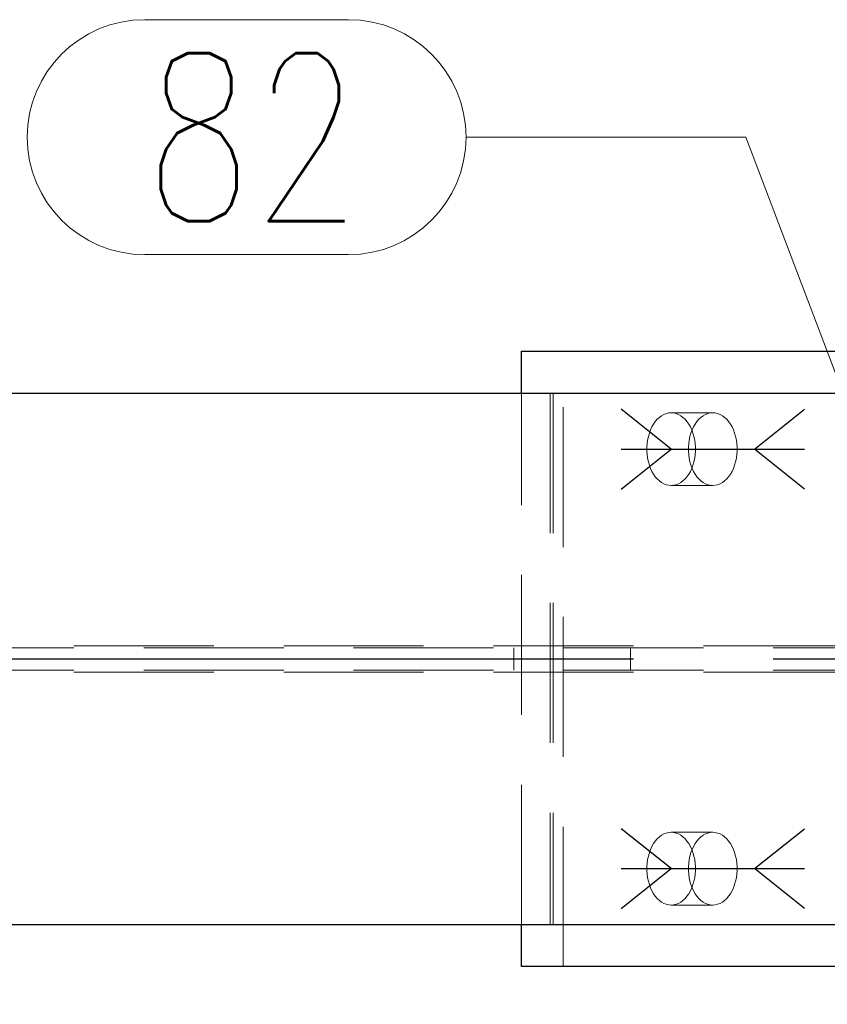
# Model space of a CAD drawing. Header units: millimetres. Extents: x 3528 to 4122, y 12044 to 12491.
# Tile 32 of 58: x 3901 to 3916, y 12219 to 12236. Entities that reach past the tile are written whole.
import ezdxf

# ---------------------------------------------------------------- set-up
doc = ezdxf.new("R2010")
doc.units = ezdxf.units.MM
doc.header["$LTSCALE"] = 10
doc.linetypes.add('HIDDEN', pattern=[0.375, 0.25, -0.125])
doc.linetypes.add('MITTE', pattern=[2, 1.25, -0.25, 0.25, -0.25])
doc.layers.get('Defpoints').update_dxf_attribs({"color": 1})
for name, color, linetype in [('PS_BOLT', 4, 'Continuous'), ('PS_MID', 5, 'MITTE'), ('PS_SHAPE', 3, 'Continuous')]:
    doc.layers.add(name, color=color, linetype=linetype)
for name, color, linetype, lineweight in [('PS_DIM', 4, 'Continuous', 13), ('PS_Hidden', 2, 'HIDDEN', 9), ('PS_Pos', 1, 'Continuous', 15), ('PS_SOLID', 7, 'Continuous', 30)]:
    doc.layers.add(name, color=color, linetype=linetype, lineweight=lineweight)
doc.styles.add('simplex', font='simplex.shx', dxfattribs={"width": 0.75})
doc.dimstyles.new('1_20_GŁ_DS1-LS20', dxfattribs={"dimtxt": 2, "dimasz": 2, "dimexe": 2, "dimexo": 5, "dimgap": 1, "dimtad": 1, "dimjust": 4, "dimdec": 0, "dimlfac": 20, "dimtxsty": 'simplex', "dimblk1": 'NONE', "dimsah": 1, "dimcen": 2, "dimclrd": 256, "dimclre": 256, "dimclrt": 4, "dimadec": 1, "dimazin": 0, "dimtfac": 1, "dimtdec": 0, "dimtmove": 2, "dimatfit": 3, "dimfxl": 1, "dimarcsym": 0})

# ---------------------------------------------------------------- blocks, each defined once
blk = doc.blocks.new('*D92')
at = {"layer": 'Defpoints', "color": 0, "transparency": 16777216}
for p in [(3585.581, 12220.304), (3933.069, 12218.754), (3933.069, 12208.592)]:
    blk.add_point(p, dxfattribs=at)
at = {"layer": 'PS_DIM', "lineweight": -2, "transparency": 16777216}
for p, q in [((3585.581, 12215.304), (3585.581, 12206.592)), ((3933.069, 12213.754), (3933.069, 12206.592)), ((3585.581, 12208.592), (3931.069, 12208.592))]:
    blk.add_line(p, q, dxfattribs=at)
at = {"layer": 'PS_DIM', "transparency": 16777216}
blk.add_solid([(3931.069, 12208.925), (3931.069, 12208.258), (3933.069, 12208.592)], dxfattribs=at)
at = {"layer": 'PS_DIM', "color": 4, "transparency": 16777216, "insert": (3931.049, 12212.826), "char_height": 2, "attachment_point": 5, "rotation": 90, "style": 'simplex'}
blk.add_mtext('14640', dxfattribs=at)
blk = doc.blocks.new('_None')
blk = doc.blocks.new('*D93')
at = {"layer": 'Defpoints', "color": 0, "transparency": 16777216}
for p in [(3945.171, 12230.554), (3585.581, 12220.304), (3945.171, 12208.592)]:
    blk.add_point(p, dxfattribs=at)
at = {"layer": 'PS_DIM', "lineweight": -2, "transparency": 16777216}
for p, q in [((3945.171, 12225.554), (3945.171, 12206.592)), ((3585.581, 12215.304), (3585.581, 12206.592)), ((3585.581, 12208.592), (3943.171, 12208.592))]:
    blk.add_line(p, q, dxfattribs=at)
at = {"layer": 'PS_DIM', "transparency": 16777216}
blk.add_solid([(3943.171, 12208.925), (3943.171, 12208.258), (3945.171, 12208.592)], dxfattribs=at)
at = {"layer": 'PS_DIM', "color": 4, "transparency": 16777216, "insert": (3943.151, 12212.826), "char_height": 2, "attachment_point": 5, "rotation": 90, "style": 'simplex'}
blk.add_mtext('14882', dxfattribs=at)
blk = doc.blocks.new('*X356')
at = {"color": 30, "linetype": 'Continuous'}
for p, q in [((3913.006, 12221.304), (3912.114, 12222.018)), ((3914.494, 12221.304), (3915.386, 12222.018)), ((3912.114, 12220.59), (3913.006, 12221.304)), ((3912.114, 12221.304), (3915.386, 12221.304)), ((3915.386, 12220.59), (3914.494, 12221.304))]:
    blk.add_line(p, q, dxfattribs=at)
blk = doc.blocks.new('*X364')
at = {"color": 30, "linetype": 'Continuous'}
for p, q in [((3913.006, 12228.804), (3912.114, 12229.518)), ((3914.494, 12228.804), (3915.386, 12229.518)), ((3912.114, 12228.09), (3913.006, 12228.804)), ((3912.114, 12228.804), (3915.386, 12228.804)), ((3915.386, 12228.09), (3914.494, 12228.804))]:
    blk.add_line(p, q, dxfattribs=at)
blk = doc.blocks.new('*X366')
at = {"layer": 'PS_Hidden', "color": 2, "linetype": 'HIDDEN'}
for p, q in [((3911.076, 12219.554), (3911.076, 12230.554)), ((3910.332, 12220.304), (3910.332, 12229.804)), ((3910.845, 12229.804), (3910.845, 12220.304)), ((3910.895, 12229.804), (3910.895, 12220.304)), ((3912.723, 12229.297), (3912.758, 12229.337)), ((3912.758, 12229.337), (3912.795, 12229.372)), ((3912.795, 12229.372), (3912.835, 12229.401)), ((3912.835, 12229.401), (3912.876, 12229.424)), ((3912.876, 12229.424), (3912.919, 12229.441)), ((3912.919, 12229.441), (3912.962, 12229.451)), ((3912.962, 12229.451), (3913.006, 12229.454)), ((3913.006, 12229.454), (3913.05, 12229.451)), ((3913.75, 12229.454), (3913.006, 12229.454)), ((3913.05, 12229.451), (3913.094, 12229.441)), ((3913.094, 12229.441), (3913.136, 12229.424)), ((3913.136, 12229.424), (3913.178, 12229.401)), ((3913.178, 12229.401), (3913.217, 12229.372)), ((3913.217, 12229.372), (3913.254, 12229.337)), ((3913.254, 12229.337), (3913.289, 12229.297)), ((3913.502, 12229.337), (3913.467, 12229.297)), ((3913.539, 12229.372), (3913.502, 12229.337)), ((3913.579, 12229.401), (3913.539, 12229.372)), ((3913.62, 12229.424), (3913.579, 12229.401)), ((3913.662, 12229.441), (3913.62, 12229.424)), ((3913.706, 12229.451), (3913.662, 12229.441)), ((3913.75, 12229.454), (3913.706, 12229.451)), ((3913.794, 12229.451), (3913.75, 12229.454)), ((3913.837, 12229.441), (3913.794, 12229.451)), ((3913.88, 12229.424), (3913.837, 12229.441)), ((3913.921, 12229.401), (3913.88, 12229.424)), ((3913.961, 12229.372), (3913.921, 12229.401)), ((3913.998, 12229.337), (3913.961, 12229.372)), ((3914.033, 12229.297), (3913.998, 12229.337)), ((3912.616, 12229.09), (3912.637, 12229.148)), ((3912.637, 12229.148), (3912.663, 12229.202)), ((3912.663, 12229.202), (3912.691, 12229.252)), ((3912.691, 12229.252), (3912.723, 12229.297)), ((3913.289, 12229.297), (3913.321, 12229.252)), ((3913.321, 12229.252), (3913.35, 12229.202)), ((3913.35, 12229.202), (3913.375, 12229.148)), ((3913.381, 12229.148), (3913.36, 12229.09)), ((3913.375, 12229.148), (3913.396, 12229.09)), ((3913.406, 12229.202), (3913.381, 12229.148)), ((3913.435, 12229.252), (3913.406, 12229.202)), ((3913.467, 12229.297), (3913.435, 12229.252)), ((3914.065, 12229.252), (3914.033, 12229.297)), ((3914.094, 12229.202), (3914.065, 12229.252)), ((3914.119, 12229.148), (3914.094, 12229.202)), ((3914.14, 12229.09), (3914.119, 12229.148)), ((3912.577, 12228.902), (3912.586, 12228.967)), ((3912.586, 12228.967), (3912.599, 12229.03)), ((3912.599, 12229.03), (3912.616, 12229.09)), ((3913.329, 12228.967), (3913.32, 12228.902)), ((3913.342, 12229.03), (3913.329, 12228.967)), ((3913.36, 12229.09), (3913.342, 12229.03)), ((3913.396, 12229.09), (3913.414, 12229.03)), ((3913.414, 12229.03), (3913.427, 12228.967)), ((3913.427, 12228.967), (3913.436, 12228.902)), ((3914.157, 12229.03), (3914.14, 12229.09)), ((3914.171, 12228.967), (3914.157, 12229.03)), ((3914.179, 12228.902), (3914.171, 12228.967)), ((3912.572, 12228.837), (3912.577, 12228.902)), ((3912.572, 12228.771), (3912.572, 12228.837)), ((3913.32, 12228.902), (3913.316, 12228.837)), ((3913.316, 12228.837), (3913.316, 12228.771)), ((3913.436, 12228.902), (3913.44, 12228.837)), ((3913.44, 12228.837), (3913.44, 12228.771)), ((3914.184, 12228.837), (3914.179, 12228.902)), ((3914.184, 12228.771), (3914.184, 12228.837)), ((3912.577, 12228.705), (3912.572, 12228.771)), ((3912.586, 12228.641), (3912.577, 12228.705)), ((3912.599, 12228.578), (3912.586, 12228.641)), ((3913.316, 12228.771), (3913.32, 12228.705)), ((3913.32, 12228.705), (3913.329, 12228.641)), ((3913.329, 12228.641), (3913.342, 12228.578)), ((3913.427, 12228.641), (3913.414, 12228.578)), ((3913.436, 12228.705), (3913.427, 12228.641)), ((3913.44, 12228.771), (3913.436, 12228.705)), ((3914.157, 12228.578), (3914.171, 12228.641)), ((3914.171, 12228.641), (3914.179, 12228.705)), ((3914.179, 12228.705), (3914.184, 12228.771)), ((3912.616, 12228.518), (3912.599, 12228.578)), ((3912.637, 12228.46), (3912.616, 12228.518)), ((3912.663, 12228.406), (3912.637, 12228.46)), ((3913.342, 12228.578), (3913.36, 12228.518)), ((3913.375, 12228.46), (3913.35, 12228.406)), ((3913.36, 12228.518), (3913.381, 12228.46)), ((3913.396, 12228.518), (3913.375, 12228.46)), ((3913.381, 12228.46), (3913.406, 12228.406)), ((3913.414, 12228.578), (3913.396, 12228.518)), ((3914.094, 12228.406), (3914.119, 12228.46)), ((3914.119, 12228.46), (3914.14, 12228.518)), ((3914.14, 12228.518), (3914.157, 12228.578)), ((3912.691, 12228.356), (3912.663, 12228.406)), ((3912.723, 12228.311), (3912.691, 12228.356)), ((3912.758, 12228.27), (3912.723, 12228.311)), ((3912.795, 12228.236), (3912.758, 12228.27)), ((3913.254, 12228.27), (3913.217, 12228.236)), ((3913.289, 12228.311), (3913.254, 12228.27)), ((3913.321, 12228.356), (3913.289, 12228.311)), ((3913.35, 12228.406), (3913.321, 12228.356)), ((3913.406, 12228.406), (3913.435, 12228.356)), ((3913.435, 12228.356), (3913.467, 12228.311)), ((3913.467, 12228.311), (3913.502, 12228.27)), ((3913.502, 12228.27), (3913.539, 12228.236)), ((3913.961, 12228.236), (3913.998, 12228.27)), ((3913.998, 12228.27), (3914.033, 12228.311)), ((3914.033, 12228.311), (3914.065, 12228.356)), ((3914.065, 12228.356), (3914.094, 12228.406)), ((3912.835, 12228.207), (3912.795, 12228.236)), ((3912.876, 12228.184), (3912.835, 12228.207)), ((3912.919, 12228.167), (3912.876, 12228.184)), ((3912.962, 12228.157), (3912.919, 12228.167)), ((3913.006, 12228.154), (3912.962, 12228.157)), ((3913.05, 12228.157), (3913.006, 12228.154)), ((3913.75, 12228.154), (3913.006, 12228.154)), ((3913.094, 12228.167), (3913.05, 12228.157)), ((3913.136, 12228.184), (3913.094, 12228.167)), ((3913.178, 12228.207), (3913.136, 12228.184)), ((3913.217, 12228.236), (3913.178, 12228.207)), ((3913.539, 12228.236), (3913.579, 12228.207)), ((3913.579, 12228.207), (3913.62, 12228.184)), ((3913.62, 12228.184), (3913.662, 12228.167)), ((3913.662, 12228.167), (3913.706, 12228.157)), ((3913.706, 12228.157), (3913.75, 12228.154)), ((3913.75, 12228.154), (3913.794, 12228.157)), ((3913.794, 12228.157), (3913.837, 12228.167)), ((3913.837, 12228.167), (3913.88, 12228.184)), ((3913.88, 12228.184), (3913.921, 12228.207)), ((3913.921, 12228.207), (3913.961, 12228.236)), ((3699.831, 12225.289), (3944.105, 12225.289)), ((3828.581, 12225.254), (3923.285, 12225.254)), ((3910.196, 12225.254), (3910.196, 12224.854)), ((3912.279, 12224.854), (3912.279, 12225.254)), ((3699.831, 12224.819), (3944.105, 12224.819)), ((3828.581, 12224.854), (3923.285, 12224.854)), ((3912.835, 12221.901), (3912.876, 12221.924)), ((3912.876, 12221.924), (3912.919, 12221.941)), ((3912.919, 12221.941), (3912.962, 12221.951)), ((3912.962, 12221.951), (3913.006, 12221.954)), ((3913.006, 12221.954), (3913.05, 12221.951)), ((3913.75, 12221.954), (3913.006, 12221.954)), ((3913.05, 12221.951), (3913.094, 12221.941)), ((3913.094, 12221.941), (3913.136, 12221.924)), ((3913.136, 12221.924), (3913.178, 12221.901)), ((3913.62, 12221.924), (3913.579, 12221.901)), ((3913.662, 12221.941), (3913.62, 12221.924)), ((3913.706, 12221.951), (3913.662, 12221.941)), ((3913.75, 12221.954), (3913.706, 12221.951)), ((3913.794, 12221.951), (3913.75, 12221.954)), ((3913.837, 12221.941), (3913.794, 12221.951)), ((3913.88, 12221.924), (3913.837, 12221.941)), ((3913.921, 12221.901), (3913.88, 12221.924)), ((3912.663, 12221.702), (3912.691, 12221.752)), ((3912.691, 12221.752), (3912.723, 12221.797)), ((3912.723, 12221.797), (3912.758, 12221.837)), ((3912.758, 12221.837), (3912.795, 12221.872)), ((3912.795, 12221.872), (3912.835, 12221.901)), ((3913.178, 12221.901), (3913.217, 12221.872)), ((3913.217, 12221.872), (3913.254, 12221.837)), ((3913.254, 12221.837), (3913.289, 12221.797)), ((3913.289, 12221.797), (3913.321, 12221.752)), ((3913.321, 12221.752), (3913.35, 12221.702)), ((3913.435, 12221.752), (3913.406, 12221.702)), ((3913.467, 12221.797), (3913.435, 12221.752)), ((3913.502, 12221.837), (3913.467, 12221.797)), ((3913.539, 12221.872), (3913.502, 12221.837)), ((3913.579, 12221.901), (3913.539, 12221.872)), ((3913.961, 12221.872), (3913.921, 12221.901)), ((3913.998, 12221.837), (3913.961, 12221.872)), ((3914.033, 12221.797), (3913.998, 12221.837)), ((3914.065, 12221.752), (3914.033, 12221.797)), ((3914.094, 12221.702), (3914.065, 12221.752)), ((3912.599, 12221.53), (3912.616, 12221.59)), ((3912.616, 12221.59), (3912.637, 12221.648)), ((3912.637, 12221.648), (3912.663, 12221.702)), ((3913.36, 12221.59), (3913.342, 12221.53)), ((3913.35, 12221.702), (3913.375, 12221.648)), ((3913.381, 12221.648), (3913.36, 12221.59)), ((3913.375, 12221.648), (3913.396, 12221.59)), ((3913.406, 12221.702), (3913.381, 12221.648)), ((3913.396, 12221.59), (3913.414, 12221.53)), ((3914.119, 12221.648), (3914.094, 12221.702)), ((3914.14, 12221.59), (3914.119, 12221.648)), ((3914.157, 12221.53), (3914.14, 12221.59)), ((3912.572, 12221.337), (3912.577, 12221.402)), ((3912.577, 12221.402), (3912.586, 12221.467)), ((3912.586, 12221.467), (3912.599, 12221.53)), ((3913.32, 12221.402), (3913.316, 12221.337)), ((3913.329, 12221.467), (3913.32, 12221.402)), ((3913.342, 12221.53), (3913.329, 12221.467)), ((3913.414, 12221.53), (3913.427, 12221.467)), ((3913.427, 12221.467), (3913.436, 12221.402)), ((3913.436, 12221.402), (3913.44, 12221.337)), ((3914.171, 12221.467), (3914.157, 12221.53)), ((3914.179, 12221.402), (3914.171, 12221.467)), ((3914.184, 12221.337), (3914.179, 12221.402)), ((3912.572, 12221.271), (3912.572, 12221.337)), ((3912.577, 12221.205), (3912.572, 12221.271)), ((3913.316, 12221.337), (3913.316, 12221.271)), ((3913.316, 12221.271), (3913.32, 12221.205)), ((3913.44, 12221.271), (3913.436, 12221.205)), ((3913.44, 12221.337), (3913.44, 12221.271)), ((3914.179, 12221.205), (3914.184, 12221.271)), ((3914.184, 12221.271), (3914.184, 12221.337)), ((3912.586, 12221.141), (3912.577, 12221.205)), ((3912.599, 12221.078), (3912.586, 12221.141)), ((3912.616, 12221.018), (3912.599, 12221.078)), ((3913.32, 12221.205), (3913.329, 12221.141)), ((3913.329, 12221.141), (3913.342, 12221.078)), ((3913.342, 12221.078), (3913.36, 12221.018)), ((3913.414, 12221.078), (3913.396, 12221.018)), ((3913.427, 12221.141), (3913.414, 12221.078)), ((3913.436, 12221.205), (3913.427, 12221.141)), ((3914.14, 12221.018), (3914.157, 12221.078)), ((3914.157, 12221.078), (3914.171, 12221.141)), ((3914.171, 12221.141), (3914.179, 12221.205)), ((3912.637, 12220.96), (3912.616, 12221.018)), ((3912.663, 12220.906), (3912.637, 12220.96)), ((3912.691, 12220.856), (3912.663, 12220.906)), ((3912.723, 12220.811), (3912.691, 12220.856)), ((3913.321, 12220.856), (3913.289, 12220.811)), ((3913.35, 12220.906), (3913.321, 12220.856)), ((3913.375, 12220.96), (3913.35, 12220.906)), ((3913.36, 12221.018), (3913.381, 12220.96)), ((3913.396, 12221.018), (3913.375, 12220.96)), ((3913.381, 12220.96), (3913.406, 12220.906)), ((3913.406, 12220.906), (3913.435, 12220.856)), ((3913.435, 12220.856), (3913.467, 12220.811)), ((3914.033, 12220.811), (3914.065, 12220.856)), ((3914.065, 12220.856), (3914.094, 12220.906)), ((3914.094, 12220.906), (3914.119, 12220.96)), ((3914.119, 12220.96), (3914.14, 12221.018)), ((3912.758, 12220.77), (3912.723, 12220.811)), ((3912.795, 12220.736), (3912.758, 12220.77)), ((3912.835, 12220.707), (3912.795, 12220.736)), ((3912.876, 12220.684), (3912.835, 12220.707)), ((3912.919, 12220.667), (3912.876, 12220.684)), ((3913.136, 12220.684), (3913.094, 12220.667)), ((3913.178, 12220.707), (3913.136, 12220.684)), ((3913.217, 12220.736), (3913.178, 12220.707)), ((3913.254, 12220.77), (3913.217, 12220.736)), ((3913.289, 12220.811), (3913.254, 12220.77)), ((3913.467, 12220.811), (3913.502, 12220.77)), ((3913.502, 12220.77), (3913.539, 12220.736)), ((3913.539, 12220.736), (3913.579, 12220.707)), ((3913.579, 12220.707), (3913.62, 12220.684)), ((3913.62, 12220.684), (3913.662, 12220.667)), ((3913.837, 12220.667), (3913.88, 12220.684)), ((3913.88, 12220.684), (3913.921, 12220.707)), ((3913.921, 12220.707), (3913.961, 12220.736)), ((3913.961, 12220.736), (3913.998, 12220.77)), ((3913.998, 12220.77), (3914.033, 12220.811)), ((3912.962, 12220.657), (3912.919, 12220.667)), ((3913.006, 12220.654), (3912.962, 12220.657)), ((3913.05, 12220.657), (3913.006, 12220.654)), ((3913.75, 12220.654), (3913.006, 12220.654)), ((3913.094, 12220.667), (3913.05, 12220.657)), ((3913.662, 12220.667), (3913.706, 12220.657)), ((3913.706, 12220.657), (3913.75, 12220.654)), ((3913.75, 12220.654), (3913.794, 12220.657)), ((3913.794, 12220.657), (3913.837, 12220.667))]:
    blk.add_line(p, q, dxfattribs=at)
at = {"layer": 'PS_MID', "color": 5, "linetype": 'MITTE'}
for p, q in [((3912.506, 12228.804), (3914.25, 12228.804)), ((3699.831, 12225.054), (3947.262, 12225.054)), ((3912.506, 12221.304), (3914.25, 12221.304))]:
    blk.add_line(p, q, dxfattribs=at)
at = {"layer": 'PS_SOLID', "color": 7, "linetype": 'Continuous'}
for p, q in [((3910.332, 12230.554), (3931.319, 12230.554)), ((3910.332, 12229.804), (3910.332, 12230.554)), ((3699.831, 12229.804), (3944.762, 12229.804)), ((3699.831, 12220.304), (3944.762, 12220.304)), ((3910.332, 12219.554), (3910.332, 12220.304)), ((3931.319, 12219.554), (3910.332, 12219.554))]:
    blk.add_line(p, q, dxfattribs=at)
blk = doc.blocks.new('*X390')
at = {"color": 1}
for p, q in [((3903.598, 12236.481), (3907.24, 12236.481)), ((3909.34, 12234.381), (3914.34, 12234.381)), ((3917.876, 12225.054), (3914.34, 12234.381)), ((3903.598, 12232.281), (3907.24, 12232.281))]:
    blk.add_line(p, q, dxfattribs=at)
for centre, start, end in [((3903.598, 12234.381), 90, 270), ((3907.24, 12234.381), 270, 90)]:
    blk.add_arc(centre, 2.1, start, end, dxfattribs=at)
at = {"color": 2, "style": 'simplex', "width": 0.75}
blk.add_text('82', height=3, dxfattribs=at).set_placement((3903.598, 12232.881))

msp = doc.modelspace()

# ---------------------------------------------------------------- block references
at = {"layer": 'PS_BOLT', "color": 30}
for name in ['*X364', '*X356']:
    msp.add_blockref(name, (0, 0), dxfattribs=at)
at = {"layer": 'PS_Pos'}
msp.add_blockref('*X390', (0, 0), dxfattribs=at)
at = {"layer": 'PS_SHAPE'}
msp.add_blockref('*X366', (0, 0), dxfattribs=at)

# ---------------------------------------------------------------- dimensions: what is measured, and where the dimension line sits
at = {"layer": 'PS_DIM'}
for base, p2, text, picture, middle in [((3945.171, 12208.592), (3945.171, 12230.554), '14882', '*D93', (3943.151, 12212.826)), ((3933.069, 12208.592), (3933.069, 12218.754), '14640', '*D92', (3931.049, 12212.826))]:
    dim = msp.add_linear_dim(base=base, p1=(3585.581, 12220.304), p2=p2, text=text, dimstyle='1_20_GŁ_DS1-LS20', dxfattribs=at)
    dim.commit()
    dim.dimension.update_dxf_attribs({"geometry": picture, "text_midpoint": middle, "dimtype": 128, "text_rotation": 90})

doc.saveas('drawing.dxf')
